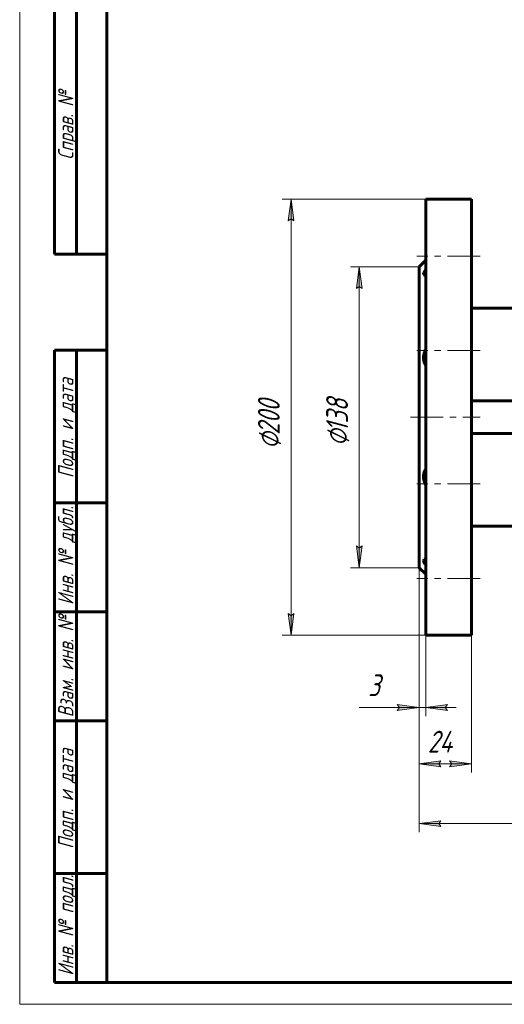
# Model space of a CAD drawing. Header units: millimetres. Extents: x 0 to 594, y 0 to 420.
# Tile 1 of 7: x 0 to 111, y 0 to 226. Entities that reach past the tile are written whole.
import ezdxf

# ---------------------------------------------------------------- set-up
doc = ezdxf.new("R2010")
doc.units = ezdxf.units.MM
for name, pattern in [('K5LT_AXLED', [12, 7.5, -1.5, 1.5, -1.5]), ('K5LT_BASIC', [0]), ('K5LT_THIN', [0])]:
    doc.linetypes.add(name, pattern=pattern)
doc.layers.add('Системный слой', color=7, linetype='Continuous')
doc.layers.add('Системный слой (1)', color=251, linetype='Continuous', true_color=0x6c6c6c)
doc.styles.add('KDIMTEXTSTYLE', font='txt', dxfattribs={"width": 0.96, "oblique": 15, "height": 5})
doc.styles.add('KTEXTSTYLE', font='txt', dxfattribs={"width": 0.96, "height": 5})
doc.dimstyles.new('KDIMSTYLE (0.50)', dxfattribs={"dimtxt": 5, "dimasz": 1, "dimexe": 2, "dimexo": 0, "dimgap": 1, "dimtad": 1, "dimlfac": 2, "dimtxsty": 'KDIMTEXTSTYLE', "dimsah": 1, "dimcen": 0, "dimdle": 1, "dimadec": 0, "dimazin": 0, "dimtfac": 0.667, "dimtmove": 0, "dimatfit": 3, "dimfxl": 1, "dimtvp": 1, "dimtolj": 1, "dimtzin": 0, "dimarcsym": 0})

# ---------------------------------------------------------------- blocks, each defined once
blk = doc.blocks.new('U10')
at = {"layer": 'Системный слой (1)', "color": 143, "linetype": 'K5LT_BASIC', "lineweight": 60, "true_color": 0x33acca}
for p, q in [((130.86, 159.59), (103.6, 159.59)), ((143.99, 159.59), (137.94, 159.59))]:
    blk.add_line(p, q, dxfattribs=at)
blk = doc.blocks.new('U18')
at = {"layer": 'Системный слой (1)', "color": 143, "linetype": 'K5LT_BASIC', "lineweight": 60, "true_color": 0x33acca}
for p, q in [((92.74, 102.08), (92.61, 101.7)), ((92.61, 101.7), (92.89, 101)), ((92.99, 102.14), (92.74, 102.08)), ((93.03, 102.14), (92.99, 102.14)), ((93.06, 102.14), (93.03, 102.14)), ((93.1, 102.13), (93.06, 102.14)), ((92.89, 101), (93.1, 100.64))]:
    blk.add_line(p, q, dxfattribs=at)
blk = doc.blocks.new('U20')
at = {"layer": 'Системный слой (1)', "color": 143, "linetype": 'K5LT_BASIC', "lineweight": 60, "true_color": 0x33acca}
for p, q in [((92.68, 167.76), (92.64, 167.22)), ((92.64, 167.22), (92.99, 167.05)), ((93.1, 168.55), (92.68, 167.76)), ((92.99, 167.05), (93.03, 167.05)), ((93.03, 167.05), (93.06, 167.05)), ((93.06, 167.05), (93.1, 167.06))]:
    blk.add_line(p, q, dxfattribs=at)
blk = doc.blocks.new('D0')
at = {"layer": 'Системный слой (1)'}
for points in [[(96.6, 40.79), (96.1, 41.45), (96.6, 42.1), (91.6, 41.45)], [(231.6, 41.45), (226.6, 42.1), (227.1, 41.45), (226.6, 40.79)]]:
    blk.add_hatch(color=7, dxfattribs=at).paths.add_polyline_path(points)
at = {"layer": 'Системный слой (1)', "color": 7, "linetype": 'K5LT_THIN', "lineweight": 18, "true_color": 0xffffff}
for p, q in [((91.6, 101.59), (91.6, 39.45)), ((231.6, 100.09), (231.6, 39.45)), ((91.6, 41.45), (96.6, 42.1)), ((96.6, 40.79), (91.6, 41.45)), ((96.6, 42.1), (96.1, 41.45)), ((96.1, 41.45), (96.6, 40.79)), ((227.1, 41.45), (226.6, 42.1)), ((226.6, 42.1), (231.6, 41.45)), ((231.6, 41.45), (226.6, 40.79)), ((226.6, 40.79), (227.1, 41.45))]:
    blk.add_line(p, q, dxfattribs=at)
blk.add_wipeout([(155.93, 42.45), (155.93, 49.83), (166.82, 49.83), (166.82, 42.45)]).dxf.layer = 'Системный слой (1)'
blk.add_line((91.6, 41.45), (231.6, 41.45), dxfattribs=at)
at = {"layer": 'Системный слой (1)', "color": 7, "insert": (155.93, 49.03), "char_height": 5, "attachment_point": 1, "style": 'KTEXTSTYLE'}
blk.add_mtext('\\fArial|b0|c204|p34;\\H5.0;\\W1.000;\\Q15;\\fGOST Type AU|b0|i0|c204|p34;\\Q15;\\W0.960;280', dxfattribs=at)
blk = doc.blocks.new('KDIMARROW_01')
at = {"layer": 'Системный слой'}
blk.add_hatch(color=0, dxfattribs=at).paths.add_polyline_path([(0, 0), (-5, 0.66), (-4.5, 0), (-5, -0.66)])
at = {"layer": 'Системный слой', "color": 0, "linetype": 'K5LT_THIN', "lineweight": 18}
for p, q in [((-4.5, 0), (-5, 0.66)), ((-5, 0.66), (0, 0)), ((0, 0), (-5, -0.66)), ((-5, -0.66), (-4.5, 0))]:
    blk.add_line(p, q, dxfattribs=at)
at = {"layer": 'Системный слой (1)', "color": 0, "linetype": 'K5LT_THIN', "lineweight": 18}
blk.add_line((393.97, 134.59), (393.47, 134.59), dxfattribs=at)
blk = doc.blocks.new('D1')
at = {"layer": 'Системный слой (1)', "color": 7, "linetype": 'K5LT_THIN', "lineweight": 18, "true_color": 0xffffff}
for p, q in [((91.6, 101.59), (91.6, 53.12)), ((103.6, 84.59), (103.6, 53.12))]:
    blk.add_line(p, q, dxfattribs=at)
blk.add_wipeout([(93.59, 56.12), (93.59, 63.51), (101.3, 63.51), (101.3, 56.12)]).dxf.layer = 'Системный слой (1)'
at = {"layer": 'Системный слой (1)'}
for points in [[(96.1, 55.12), (96.6, 55.78), (91.6, 55.12), (96.6, 54.46)], [(98.6, 54.46), (103.6, 55.12), (98.6, 55.78), (99.1, 55.12)]]:
    blk.add_hatch(color=7, dxfattribs=at).paths.add_polyline_path(points)
at = {"layer": 'Системный слой (1)', "color": 7, "linetype": 'K5LT_THIN', "lineweight": 18, "true_color": 0xffffff}
for p, q in [((91.6, 55.12), (96.6, 55.78)), ((96.6, 54.46), (91.6, 55.12)), ((91.6, 55.12), (103.6, 55.12)), ((96.6, 55.78), (96.1, 55.12)), ((96.1, 55.12), (96.6, 54.46)), ((99.1, 55.12), (98.6, 55.78)), ((98.6, 55.78), (103.6, 55.12)), ((103.6, 55.12), (98.6, 54.46)), ((98.6, 54.46), (99.1, 55.12))]:
    blk.add_line(p, q, dxfattribs=at)
at = {"layer": 'Системный слой (1)', "color": 7, "insert": (93.59, 62.71), "char_height": 5, "attachment_point": 1, "style": 'KTEXTSTYLE'}
blk.add_mtext('\\fArial|b0|c204|p34;\\H5.0;\\W1.000;\\Q15;\\fGOST Type AU|b0|i0|c204|p34;\\Q15;\\W0.960;24', dxfattribs=at)
blk = doc.blocks.new('D2')
at = {"layer": 'Системный слой (1)'}
for points in [[(91.6, 68.04), (86.6, 68.7), (87.1, 68.04), (86.6, 67.38)], [(97.6, 68.04), (98.1, 68.7), (93.1, 68.04), (98.1, 67.38)]]:
    blk.add_hatch(color=7, dxfattribs=at).paths.add_polyline_path(points)
at = {"layer": 'Системный слой (1)', "color": 7, "linetype": 'K5LT_THIN', "lineweight": 18, "true_color": 0xffffff}
for p, q in [((91.6, 101.59), (91.6, 66.04)), ((93.1, 84.59), (93.1, 66.04)), ((91.6, 68.04), (86.6, 68.7)), ((86.6, 68.7), (87.1, 68.04)), ((87.1, 68.04), (86.6, 67.38)), ((86.6, 67.38), (91.6, 68.04)), ((91.6, 68.04), (86.61, 68.04)), ((91.6, 68.04), (93.1, 68.04)), ((98.1, 68.7), (93.1, 68.04)), ((93.1, 68.04), (98.1, 67.38)), ((93.1, 68.04), (100.1, 68.04)), ((97.6, 68.04), (98.1, 68.7)), ((98.1, 67.38), (97.6, 68.04))]:
    blk.add_line(p, q, dxfattribs=at)
blk.add_wipeout([(79.88, 69.04), (79.88, 76.42), (84.42, 76.42), (84.42, 69.04)]).dxf.layer = 'Системный слой (1)'
for p, q in [((86.61, 68.04), (77.88, 68.04)), ((91.6, 68.04), (84.6, 68.04))]:
    blk.add_line(p, q, dxfattribs=at)
at = {"layer": 'Системный слой (1)', "color": 7, "insert": (79.88, 75.63), "char_height": 5, "attachment_point": 1, "style": 'KTEXTSTYLE'}
blk.add_mtext('\\fArial|b0|c204|p34;\\H5.0;\\W1.000;\\Q15;\\fGOST Type AU|b0|i0|c204|p34;\\Q15;\\W0.960;3', dxfattribs=at)
blk = doc.blocks.new('D3')
at = {"layer": 'Системный слой (1)'}
for points in [[(62.88, 179.59), (62.23, 184.59), (61.57, 179.59), (62.23, 180.09)], [(62.23, 84.59), (62.88, 89.59), (62.23, 89.09), (61.57, 89.59)]]:
    blk.add_hatch(color=7, dxfattribs=at).paths.add_polyline_path(points)
at = {"layer": 'Системный слой (1)', "color": 7, "linetype": 'K5LT_THIN', "lineweight": 18, "true_color": 0xffffff}
for p, q in [((103.6, 184.59), (60.23, 184.59)), ((61.57, 179.59), (62.23, 184.59)), ((62.23, 184.59), (62.88, 179.59)), ((62.23, 180.09), (61.57, 179.59)), ((62.88, 179.59), (62.23, 180.09)), ((62.23, 84.59), (61.57, 89.59)), ((61.57, 89.59), (62.23, 89.09)), ((62.23, 89.09), (62.88, 89.59)), ((62.88, 89.59), (62.23, 84.59)), ((103.6, 84.59), (60.23, 84.59))]:
    blk.add_line(p, q, dxfattribs=at)
blk.add_wipeout([(61.23, 127.27), (53.84, 127.27), (53.84, 141.33), (61.23, 141.33)]).dxf.layer = 'Системный слой (1)'
blk.add_line((62.23, 184.59), (62.23, 84.59), dxfattribs=at)
at = {"layer": 'Системный слой (1)', "color": 7, "char_height": 5, "attachment_point": 1, "rotation": 90, "style": 'KTEXTSTYLE'}
for s, insert in [('\\fArial|b0|c204|p34;\\H5.0;\\W1.000;\\Q15;\\fGOST Type AU|b0|i0|c204|p34;\\Q15;\\W0.960;200', (54.64, 130.58)), ('\\fArial|b0|c204|p34;\\H5.0;\\W1.000;\\Q15;\\fGOST Type AU|b0|i0|c204|p34;\\Q15;\\W0.960;⌀', (54.64, 127.27))]:
    blk.add_mtext(s, dxfattribs=dict(at, insert=insert))
blk = doc.blocks.new('D4')
at = {"layer": 'Системный слой (1)'}
for points in [[(78.54, 164.09), (77.88, 169.09), (77.22, 164.09), (77.88, 164.59)], [(77.88, 100.09), (78.54, 105.09), (77.88, 104.59), (77.22, 105.09)]]:
    blk.add_hatch(color=7, dxfattribs=at).paths.add_polyline_path(points)
at = {"layer": 'Системный слой (1)', "color": 7, "linetype": 'K5LT_THIN', "lineweight": 18, "true_color": 0xffffff}
for p, q in [((91.6, 169.09), (75.88, 169.09)), ((77.22, 164.09), (77.88, 169.09)), ((77.88, 169.09), (78.54, 164.09)), ((77.88, 164.59), (77.22, 164.09)), ((78.54, 164.09), (77.88, 164.59)), ((77.88, 100.09), (77.22, 105.09)), ((77.22, 105.09), (77.88, 104.59)), ((77.88, 104.59), (78.54, 105.09)), ((78.54, 105.09), (77.88, 100.09)), ((91.6, 100.09), (75.88, 100.09))]:
    blk.add_line(p, q, dxfattribs=at)
blk.add_wipeout([(76.88, 127.93), (69.5, 127.93), (69.5, 140.73), (76.88, 140.73)]).dxf.layer = 'Системный слой (1)'
blk.add_line((77.88, 169.09), (77.88, 100.09), dxfattribs=at)
at = {"layer": 'Системный слой (1)', "color": 7, "char_height": 5, "attachment_point": 1, "rotation": 90, "style": 'KTEXTSTYLE'}
for s, insert in [('\\fArial|b0|c204|p34;\\H5.0;\\W1.000;\\Q15;\\fGOST Type AU|b0|i0|c204|p34;\\Q15;\\W0.960;138', (70.29, 131.24)), ('\\fArial|b0|c204|p34;\\H5.0;\\W1.000;\\Q15;\\fGOST Type AU|b0|i0|c204|p34;\\Q15;\\W0.960;⌀', (70.29, 127.93))]:
    blk.add_mtext(s, dxfattribs=dict(at, insert=insert))
blk = doc.blocks.new('U41')
at = {"color": 7, "linetype": 'K5LT_THIN', "lineweight": 18, "true_color": 0xffffff}
for p, q in [((0, 0), (0, 420)), ((594, 0), (0, 0))]:
    blk.add_line(p, q, dxfattribs=at)
at = {"color": 143, "linetype": 'K5LT_BASIC', "lineweight": 60, "true_color": 0x33acca}
for p, q in [((20, 5), (20, 415)), ((8, 172), (8, 292)), ((13, 172), (13, 292)), ((20, 172), (8, 172)), ((8, 5), (8, 150)), ((20, 150), (8, 150)), ((13, 5), (13, 150)), ((20, 115), (8, 115)), ((20, 90), (8, 90)), ((20, 65), (8, 65)), ((20, 30), (8, 30)), ((20, 5), (8, 5)), ((589, 5), (20, 5))]:
    blk.add_line(p, q, dxfattribs=at)
at = {"color": 7, "char_height": 3.5, "attachment_point": 1, "rotation": 90, "style": 'KTEXTSTYLE'}
for s, insert in [('\\fArial|b0|c204|p34;\\H5.0;\\W1.000;\\Q15;\\fGOST Type AU|b0|i0|c204|p34;\\Q15;\\W0.960;\\H3.50;Справ. №', (8.82, 193.63)), ('\\fArial|b0|c204|p34;\\H5.0;\\W1.000;\\Q15;\\fGOST Type AU|b0|i0|c204|p34;\\Q15;\\W0.960;\\H3.50;Подп. и дата', (8.82, 120.66)), ('\\fArial|b0|c204|p34;\\H5.0;\\W1.000;\\Q15;\\fGOST Type AU|b0|i0|c204|p34;\\Q15;\\W0.960;\\H3.50;Инв. № дубл.', (8.82, 91.57)), ('\\fArial|b0|c204|p34;\\H5.0;\\W1.000;\\Q15;\\fGOST Type AU|b0|i0|c204|p34;\\Q15;\\W0.960;\\H3.50;Взам. инв. №', (8.82, 65.8)), ('\\fArial|b0|c204|p34;\\H5.0;\\W1.000;\\Q15;\\fGOST Type AU|b0|i0|c204|p34;\\Q15;\\W0.960;\\H3.50;Подп. и дата', (8.82, 35.66)), ('\\fArial|b0|c204|p34;\\H5.0;\\W1.000;\\Q15;\\fGOST Type AU|b0|i0|c204|p34;\\Q15;\\W0.960;\\H3.50;Инв. № подл.', (8.82, 6.57))]:
    blk.add_mtext(s, dxfattribs=dict(at, insert=insert))

msp = doc.modelspace()

# ---------------------------------------------------------------- linework, layer by layer
at = {"layer": 'Системный слой (1)', "color": 143, "linetype": 'K5LT_BASIC', "lineweight": 60, "true_color": 0x33acca}
for p, q in [((93.1044, 184.5947), (103.6044, 184.5947)), ((93.1044, 184.5947), (93.1044, 84.5947)), ((103.6044, 184.5947), (103.6044, 84.5947)), ((91.6044, 169.0947), (93.1044, 170.5947)), ((91.6044, 169.0947), (91.6044, 100.0947)), ((103.6044, 138.3447), (144.4475, 138.3447)), ((144.55, 130.8447), (103.6044, 130.8447)), ((144.1883, 109.5947), (103.6044, 109.5947)), ((91.6044, 100.0947), (93.1044, 98.5947)), ((93.1044, 84.5947), (103.6044, 84.5947))]:
    msp.add_line(p, q, dxfattribs=at)
for points, knots in [([(93.1044, 150.1572), (93.0476, 150.0397), (92.9628, 149.849), (92.8526, 149.5587), (92.7647, 149.2853), (92.689, 148.9835), (92.6359, 148.6819), (92.6072, 148.3927), (92.6011, 148.102), (92.6201, 147.8133), (92.6644, 147.5429), (92.7264, 147.303), (92.8234, 147.0265), (92.9502, 146.7722), (93.0625, 146.6025), (93.1044, 146.5447)], [0, 0, 0, 0, 1.49065536, 2.38131739, 3.55076735, 4.78289002, 5.97957746, 7.14396347, 8.25956554, 9.54423506, 10.79782961, 11.84734912, 12.90361417, 14.89899178, 16, 16, 16, 16]), ([(93.1044, 122.6446), (93.0338, 122.5473), (92.9109, 122.3496), (92.7782, 122.0481), (92.6949, 121.7766), (92.6431, 121.5303), (92.6117, 121.2791), (92.6002, 121.0006), (92.6142, 120.6865), (92.6585, 120.3574), (92.7306, 120.0283), (92.8445, 119.6409), (92.9746, 119.3087), (93.0788, 119.085), (93.1044, 119.0322)], [0, 0, 0, 0, 1.74131723, 3.28590685, 4.43632143, 5.41366804, 6.43194576, 7.49963992, 8.6849027, 10.01817543, 11.18805614, 12.35640537, 14.36995909, 15, 15, 15, 15])]:
    msp.add_open_spline(points, degree=3, knots=knots, dxfattribs=at)

# ---------------------------------------------------------------- block references
at = {"layer": 'Системный слой (1)'}
for name in ['U20', 'U10', 'U18']:
    msp.add_blockref(name, (0, 0), dxfattribs=at)

# ---------------------------------------------------------------- next in the draw order: dimensions: what is measured, and where the dimension line sits
at = {"layer": 'Системный слой (1)', "color": 7}
dim = msp.add_linear_dim(base=(91.6044, 41.4461), p1=(231.6044, 100.0947), p2=(91.6044, 101.5947), dimstyle='KDIMSTYLE (0.50)', override={"dimexo": 0, "dimpost": '\\fGOST Type AU|b0|c204|p34;\\H5.0;\\W0.960;\\Q15;<>', "dimblk1": 'KDIMARROW_01', "dimblk2": 'KDIMARROW_01', "dimse1": 0, "dimse2": 0, "dimclrt": 7, "dimtol": 1, "dimtp": 0, "dimtm": 0, "dimtdec": 5, "dimtolj": 1}, dxfattribs=at)
dim.commit()
dim.dimension.update_dxf_attribs({"geometry": 'D0', "text_midpoint": (161.6044, 41.4461), "dimtype": 160})

# ---------------------------------------------------------------- next in the draw order: dimensions: what is measured, and where the dimension line sits
dim = msp.add_linear_dim(base=(91.6044, 55.1232), p1=(103.6044, 84.5947), p2=(91.6044, 101.5947), dimstyle='KDIMSTYLE (0.50)', override={"dimexo": 0, "dimpost": '\\fGOST Type AU|b0|c204|p34;\\H5.0;\\W0.960;\\Q15;<>', "dimblk1": 'KDIMARROW_01', "dimblk2": 'KDIMARROW_01', "dimse1": 0, "dimse2": 0, "dimclrt": 7, "dimtol": 1, "dimtp": 0, "dimtm": 0, "dimtdec": 5, "dimtolj": 1}, dxfattribs=at)
dim.commit()
dim.dimension.update_dxf_attribs({"geometry": 'D1', "text_midpoint": (97.6044, 55.1232), "dimtype": 160})

# ---------------------------------------------------------------- next in the draw order: dimensions: what is measured, and where the dimension line sits
dim = msp.add_linear_dim(base=(91.6044, 68.0417), p1=(93.1044, 84.5947), p2=(91.6044, 101.5947), dimstyle='KDIMSTYLE (0.50)', override={"dimexo": 0, "dimtoh": 1, "dimpost": '\\fGOST Type AU|b0|c204|p34;\\H5.0;\\W0.960;\\Q15;<>', "dimblk1": 'KDIMARROW_01', "dimblk2": 'KDIMARROW_01', "dimse1": 0, "dimse2": 0, "dimclrt": 7, "dimtol": 1, "dimtp": 0, "dimtm": 0, "dimtdec": 5, "dimtmove": 1, "dimtolj": 1}, dxfattribs=at)
dim.commit()
dim.dimension.update_dxf_attribs({"geometry": 'D2', "text_midpoint": (82.2442, 68.0417), "dimtype": 160})

# ---------------------------------------------------------------- next in the draw order: dimensions: what is measured, and where the dimension line sits
dim = msp.add_linear_dim(base=(62.2261, 184.5947), p1=(103.6044, 84.5947), p2=(103.6044, 184.5947), angle=90, dimstyle='KDIMSTYLE (0.50)', override={"dimexo": 0, "dimpost": '\\fGOST Type AU|b0|c204|p34;\\H5.0;\\W0.960;\\Q15;∅<>', "dimblk1": 'KDIMARROW_01', "dimblk2": 'KDIMARROW_01', "dimse1": 0, "dimse2": 0, "dimclrt": 7, "dimtol": 1, "dimtp": 0, "dimtm": 0, "dimtdec": 5, "dimtolj": 1}, dxfattribs=at)
dim.commit()
dim.dimension.update_dxf_attribs({"geometry": 'D3', "text_midpoint": (62.2261, 134.5947), "dimtype": 160})

# ---------------------------------------------------------------- next in the draw order: linework, layer by layer
at = {"layer": 'Системный слой (1)', "color": 30, "linetype": 'K5LT_AXLED', "lineweight": 18, "true_color": 0xff8000}
for p, q in [((105.6044, 171.5498), (91.1044, 171.5498)), ((105.6044, 149.902), (91.1044, 149.902)), ((89.6044, 134.5947), (105.6044, 134.5947)), ((105.6044, 119.2873), (91.1044, 119.2873)), ((105.6044, 97.6395), (91.1044, 97.6395))]:
    msp.add_line(p, q, dxfattribs=at)

# ---------------------------------------------------------------- next in the draw order: dimensions: what is measured, and where the dimension line sits
at = {"layer": 'Системный слой (1)', "color": 7}
dim = msp.add_linear_dim(base=(77.879, 169.0947), p1=(91.6044, 100.0947), p2=(91.6044, 169.0947), angle=90, dimstyle='KDIMSTYLE (0.50)', override={"dimexo": 0, "dimpost": '\\fGOST Type AU|b0|c204|p34;\\H5.0;\\W0.960;\\Q15;∅<>', "dimblk1": 'KDIMARROW_01', "dimblk2": 'KDIMARROW_01', "dimse1": 0, "dimse2": 0, "dimclrt": 7, "dimtol": 1, "dimtp": 0, "dimtm": 0, "dimtdec": 5, "dimtolj": 1}, dxfattribs=at)
dim.commit()
dim.dimension.update_dxf_attribs({"geometry": 'D4', "text_midpoint": (77.879, 134.5947), "dimtype": 160})

# ---------------------------------------------------------------- next in the draw order: block references
msp.add_blockref('U41', (0, 0))

doc.saveas('drawing.dxf')
